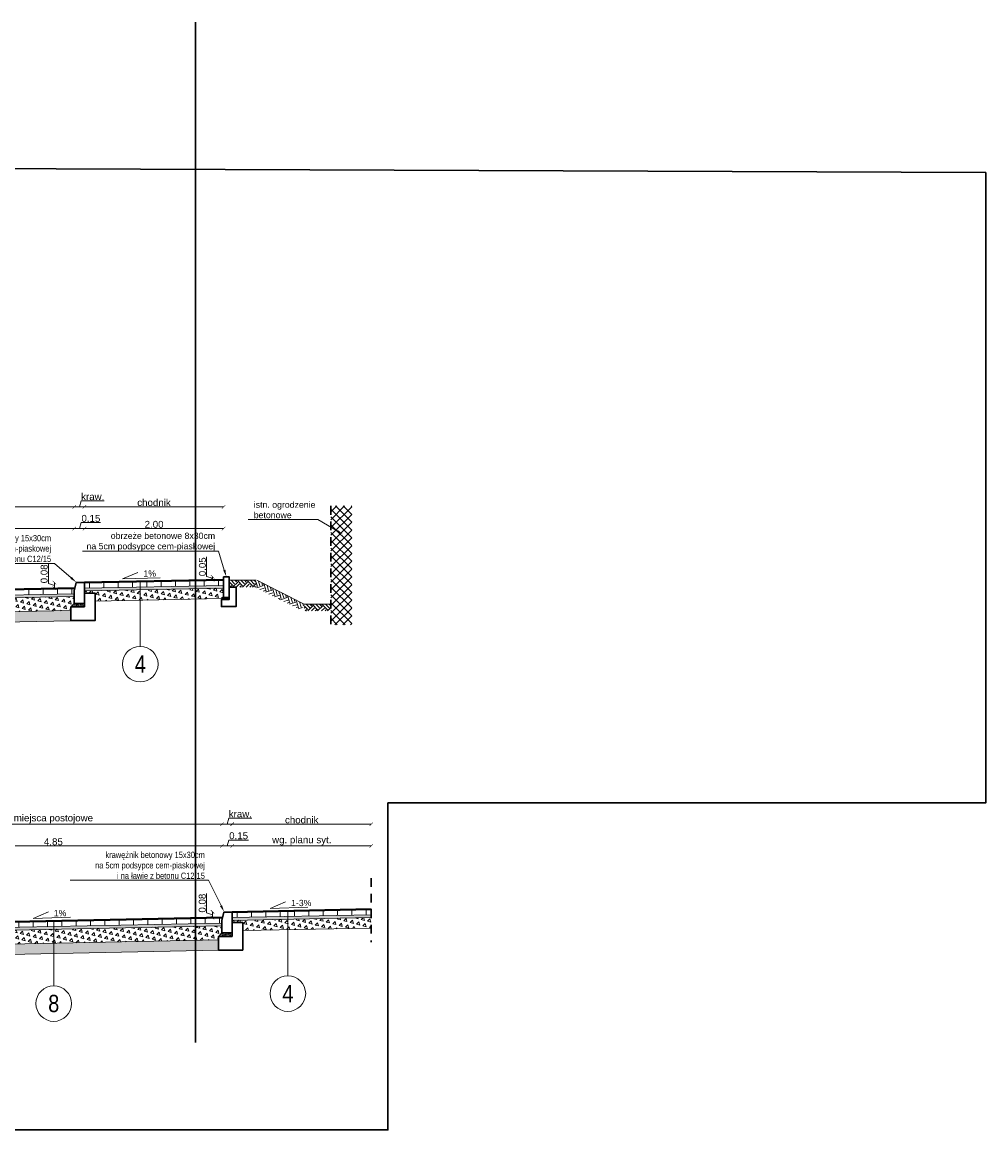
# Model space of a CAD drawing. Header units: metres. Extents: x 274 to 478, y -633 to -162.
# Tile 18 of 18: x 464 to 478, y -619 to -603. Entities that reach past the tile are written whole.
import ezdxf
from ezdxf import colors
from ezdxf.entities.mleader import LeaderData, LeaderLine
from ezdxf.math import Vec2, Vec3

# ---------------------------------------------------------------- set-up
doc = ezdxf.new("R2010")
doc.units = ezdxf.units.M
doc.linetypes.add('HIDDEN2', pattern=[0.1875, 0.125, -0.0625])
doc.layers.add('_brudnopis', color=50, linetype='Continuous', lineweight=30, plot=False)
doc.layers.add('Dr-Kontur', color=170, linetype='Continuous')
for name, color, linetype, lineweight in [('M_PRZEKROJE CZERWONE', 1, 'Continuous', 40), ('M_Szczegóły wymiar', 7, 'Continuous', 15), ('M_szczegóły_hatch', 251, 'Continuous', 9), ('M_szczegóły_projektowane', 1, 'Continuous', 15), ('Opis', 7, 'Continuous', 15), ('Podsypka cementowo-piaskowa', 251, 'Continuous', 15), ('Przekrojowa', 7, 'Continuous', 30), ('Wymiar', 7, 'Continuous', 15)]:
    doc.layers.add(name, color=color, linetype=linetype, lineweight=lineweight)
doc.styles.add('Opis_1_25', font='arial.ttf', dxfattribs={"height": 0.1})
doc.styles.get("Standard").update_dxf_attribs({"font": 'arial.ttf'})
doc.dimstyles.new('1_25_DK$0', dxfattribs={"dimtxt": 0.05, "dimasz": 0.05, "dimexe": 0.02, "dimexo": 0.05, "dimgap": 0.01, "dimtad": 1, "dimzin": 3, "dimdsep": 46, "dimtxsty": 'Opis_1_25', "dimblk": 'ARCHTICK', "dimcen": 0.05, "dimse1": 1, "dimse2": 1, "dimclrd": 256, "dimclre": 256, "dimazin": 3, "dimtfac": 1, "dimtofl": 0, "dimtmove": 0, "dimatfit": 3, "dimldrblk": 'ARCHTICK', "dimfxl": 1, "dimfrac": 2, "dimtolj": 1, "dimtzin": 3, "dimlwd": -1, "dimlwe": -1, "dimarcsym": 0})

# ---------------------------------------------------------------- blocks, each defined once
blk = doc.blocks.new('_ArchTick')
at = {"color": 0, "linetype": 'ByBlock', "lineweight": 0, "const_width": 0.15}
blk.add_lwpolyline([(-0.5, -0.5), (0.5, 0.5)], dxfattribs=at)
blk = doc.blocks.new('*D108')
at = {"layer": 'Defpoints', "color": 0, "transparency": 16777216}
for p in [(464.802, -610.68), (459.952, -611.324), (464.802, -611.617)]:
    blk.add_point(p, dxfattribs=at)
at = {"layer": 'Wymiar', "transparency": 16777216}
blk.add_line((459.952, -610.68), (464.802, -610.68), dxfattribs=at)
at = {"layer": 'Wymiar', "transparency": 16777216, "xscale": 0.05, "yscale": 0.05, "zscale": 0.05, "rotation": 180}
blk.add_blockref('_ArchTick', (459.952, -610.68), dxfattribs=at)
at = {"layer": 'Wymiar', "transparency": 16777216, "xscale": 0.05, "yscale": 0.05, "zscale": 0.05}
blk.add_blockref('_ArchTick', (464.802, -610.68), dxfattribs=at)
at = {"layer": 'Wymiar', "color": 0, "transparency": 16777216, "insert": (462.377, -610.619), "char_height": 0.1, "attachment_point": 5, "style": 'Opis_1_25'}
blk.add_mtext('\\A1;4.85', dxfattribs=at)
blk = doc.blocks.new('*D109')
at = {"layer": 'Defpoints', "color": 0, "transparency": 16777216}
for p in [(464.952, -610.68), (464.802, -611.617), (464.952, -611.607)]:
    blk.add_point(p, dxfattribs=at)
at = {"layer": 'Wymiar', "transparency": 16777216}
for p, q in [((464.877, -610.68), (464.903, -610.594)), ((464.903, -610.594), (465.183, -610.594)), ((464.802, -610.68), (464.952, -610.68))]:
    blk.add_line(p, q, dxfattribs=at)
at = {"layer": 'Wymiar', "transparency": 16777216, "xscale": 0.05, "yscale": 0.05, "zscale": 0.05, "rotation": 180}
blk.add_blockref('_ArchTick', (464.802, -610.68), dxfattribs=at)
at = {"layer": 'Wymiar', "transparency": 16777216, "xscale": 0.05, "yscale": 0.05, "zscale": 0.05}
blk.add_blockref('_ArchTick', (464.952, -610.68), dxfattribs=at)
at = {"layer": 'Wymiar', "color": 0, "transparency": 16777216, "insert": (465.043, -610.533), "char_height": 0.1, "attachment_point": 5, "style": 'Opis_1_25'}
blk.add_mtext('\\A1;0.15', dxfattribs=at)
blk = doc.blocks.new('*D110')
at = {"layer": 'Defpoints', "color": 0, "transparency": 16777216}
for p in [(464.952, -610.68), (464.952, -611.247), (466.952, -611.417)]:
    blk.add_point(p, dxfattribs=at)
at = {"layer": 'Wymiar', "transparency": 16777216}
blk.add_line((466.952, -610.68), (464.952, -610.68), dxfattribs=at)
at = {"layer": 'Wymiar', "transparency": 16777216, "xscale": 0.05, "yscale": 0.05, "zscale": 0.05, "rotation": 180}
blk.add_blockref('_ArchTick', (464.952, -610.68), dxfattribs=at)
at = {"layer": 'Wymiar', "transparency": 16777216, "xscale": 0.05, "yscale": 0.05, "zscale": 0.05}
blk.add_blockref('_ArchTick', (466.952, -610.68), dxfattribs=at)
at = {"layer": 'Wymiar', "color": 0, "transparency": 16777216, "insert": (465.952, -610.619), "char_height": 0.1, "attachment_point": 5, "style": 'Opis_1_25'}
blk.add_mtext('\\A1;2.00', dxfattribs=at)
blk = doc.blocks.new('*D111')
at = {"layer": 'Defpoints', "color": 0, "transparency": 16777216}
for p in [(464.803, -610.366), (459.952, -611.534), (464.803, -611.627)]:
    blk.add_point(p, dxfattribs=at)
at = {"layer": 'Wymiar', "transparency": 16777216}
blk.add_line((459.952, -610.366), (464.803, -610.366), dxfattribs=at)
at = {"layer": 'Wymiar', "transparency": 16777216, "xscale": 0.05, "yscale": 0.05, "zscale": 0.05, "rotation": 180}
blk.add_blockref('_ArchTick', (459.952, -610.366), dxfattribs=at)
at = {"layer": 'Wymiar', "transparency": 16777216, "xscale": 0.05, "yscale": 0.05, "zscale": 0.05}
blk.add_blockref('_ArchTick', (464.803, -610.366), dxfattribs=at)
at = {"layer": 'Wymiar', "color": 0, "transparency": 16777216, "insert": (462.378, -610.292), "char_height": 0.1, "attachment_point": 5, "style": 'Opis_1_25'}
blk.add_mtext('\\A1;miejsca postojowe', dxfattribs=at)
blk = doc.blocks.new('*D112')
at = {"layer": 'Defpoints', "color": 0, "transparency": 16777216}
for p in [(464.95, -610.366), (464.95, -611.379), (464.803, -611.627)]:
    blk.add_point(p, dxfattribs=at)
at = {"layer": 'Wymiar', "transparency": 16777216}
for p, q in [((464.877, -610.366), (464.902, -610.28)), ((464.902, -610.28), (465.235, -610.28)), ((464.803, -610.366), (464.95, -610.366))]:
    blk.add_line(p, q, dxfattribs=at)
at = {"layer": 'Wymiar', "transparency": 16777216, "xscale": 0.05, "yscale": 0.05, "zscale": 0.05, "rotation": 180}
blk.add_blockref('_ArchTick', (464.803, -610.366), dxfattribs=at)
at = {"layer": 'Wymiar', "transparency": 16777216, "xscale": 0.05, "yscale": 0.05, "zscale": 0.05}
blk.add_blockref('_ArchTick', (464.95, -610.366), dxfattribs=at)
at = {"layer": 'Wymiar', "color": 0, "transparency": 16777216, "insert": (465.069, -610.22), "char_height": 0.1, "attachment_point": 5, "style": 'Opis_1_25'}
blk.add_mtext('\\A1;kraw.', dxfattribs=at)
blk = doc.blocks.new('*D113')
at = {"layer": 'Defpoints', "color": 0, "transparency": 16777216}
for p in [(466.952, -610.366), (464.95, -611.379), (466.952, -611.372)]:
    blk.add_point(p, dxfattribs=at)
at = {"layer": 'Wymiar', "transparency": 16777216}
blk.add_line((464.95, -610.366), (466.952, -610.366), dxfattribs=at)
at = {"layer": 'Wymiar', "transparency": 16777216, "xscale": 0.05, "yscale": 0.05, "zscale": 0.05, "rotation": 180}
blk.add_blockref('_ArchTick', (464.95, -610.366), dxfattribs=at)
at = {"layer": 'Wymiar', "transparency": 16777216, "xscale": 0.05, "yscale": 0.05, "zscale": 0.05}
blk.add_blockref('_ArchTick', (466.952, -610.366), dxfattribs=at)
at = {"layer": 'Wymiar', "color": 0, "transparency": 16777216, "insert": (465.951, -610.305), "char_height": 0.1, "attachment_point": 5, "style": 'Opis_1_25'}
blk.add_mtext('\\A1;chodnik', dxfattribs=at)
blk = doc.blocks.new('*D119')
at = {"layer": 'Defpoints', "color": 0, "transparency": 16777216}
for p in [(466.928, -615.249), (462.078, -615.892), (466.928, -616.186)]:
    blk.add_point(p, dxfattribs=at)
at = {"layer": 'Wymiar', "transparency": 16777216}
blk.add_line((462.078, -615.249), (466.928, -615.249), dxfattribs=at)
at = {"layer": 'Wymiar', "transparency": 16777216, "xscale": 0.05, "yscale": 0.05, "zscale": 0.05, "rotation": 180}
blk.add_blockref('_ArchTick', (462.078, -615.249), dxfattribs=at)
at = {"layer": 'Wymiar', "transparency": 16777216, "xscale": 0.05, "yscale": 0.05, "zscale": 0.05}
blk.add_blockref('_ArchTick', (466.928, -615.249), dxfattribs=at)
at = {"layer": 'Wymiar', "color": 0, "transparency": 16777216, "insert": (464.503, -615.188), "char_height": 0.1, "attachment_point": 5, "style": 'Opis_1_25'}
blk.add_mtext('\\A1;4.85', dxfattribs=at)
blk = doc.blocks.new('*D120')
at = {"layer": 'Defpoints', "color": 0, "transparency": 16777216}
for p in [(467.078, -615.249), (466.928, -616.186), (467.078, -616.176)]:
    blk.add_point(p, dxfattribs=at)
at = {"layer": 'Wymiar', "transparency": 16777216}
for p, q in [((466.928, -615.249), (467.078, -615.249)), ((467.003, -615.249), (467.029, -615.163)), ((467.029, -615.163), (467.309, -615.163))]:
    blk.add_line(p, q, dxfattribs=at)
at = {"layer": 'Wymiar', "transparency": 16777216, "xscale": 0.05, "yscale": 0.05, "zscale": 0.05, "rotation": 180}
blk.add_blockref('_ArchTick', (466.928, -615.249), dxfattribs=at)
at = {"layer": 'Wymiar', "transparency": 16777216, "xscale": 0.05, "yscale": 0.05, "zscale": 0.05}
blk.add_blockref('_ArchTick', (467.078, -615.249), dxfattribs=at)
at = {"layer": 'Wymiar', "color": 0, "transparency": 16777216, "insert": (467.169, -615.102), "char_height": 0.1, "attachment_point": 5, "style": 'Opis_1_25'}
blk.add_mtext('\\A1;0.15', dxfattribs=at)
blk = doc.blocks.new('*D115')
at = {"layer": 'Defpoints', "color": 0, "transparency": 16777216}
for p in [(467.078, -615.249), (467.078, -615.815), (469.078, -615.986)]:
    blk.add_point(p, dxfattribs=at)
at = {"layer": 'Wymiar', "transparency": 16777216}
blk.add_line((469.078, -615.249), (467.078, -615.249), dxfattribs=at)
at = {"layer": 'Wymiar', "transparency": 16777216, "xscale": 0.05, "yscale": 0.05, "zscale": 0.05, "rotation": 180}
blk.add_blockref('_ArchTick', (467.078, -615.249), dxfattribs=at)
at = {"layer": 'Wymiar', "transparency": 16777216, "xscale": 0.05, "yscale": 0.05, "zscale": 0.05}
blk.add_blockref('_ArchTick', (469.078, -615.249), dxfattribs=at)
at = {"layer": 'Wymiar', "color": 0, "transparency": 16777216, "insert": (468.078, -615.174), "char_height": 0.1, "attachment_point": 5, "style": 'Opis_1_25'}
blk.add_mtext('\\A1;wg. planu syt.', dxfattribs=at)
blk = doc.blocks.new('*D121')
at = {"layer": 'Defpoints', "color": 0, "transparency": 16777216}
for p in [(466.929, -614.935), (462.078, -616.103), (466.929, -616.196)]:
    blk.add_point(p, dxfattribs=at)
at = {"layer": 'Wymiar', "transparency": 16777216}
blk.add_line((462.078, -614.935), (466.929, -614.935), dxfattribs=at)
at = {"layer": 'Wymiar', "transparency": 16777216, "xscale": 0.05, "yscale": 0.05, "zscale": 0.05, "rotation": 180}
blk.add_blockref('_ArchTick', (462.078, -614.935), dxfattribs=at)
at = {"layer": 'Wymiar', "transparency": 16777216, "xscale": 0.05, "yscale": 0.05, "zscale": 0.05}
blk.add_blockref('_ArchTick', (466.929, -614.935), dxfattribs=at)
at = {"layer": 'Wymiar', "color": 0, "transparency": 16777216, "insert": (464.503, -614.86), "char_height": 0.1, "attachment_point": 5, "style": 'Opis_1_25'}
blk.add_mtext('\\A1;miejsca postojowe', dxfattribs=at)
blk = doc.blocks.new('*D122')
at = {"layer": 'Defpoints', "color": 0, "transparency": 16777216}
for p in [(467.076, -614.935), (467.076, -615.947), (466.929, -616.196)]:
    blk.add_point(p, dxfattribs=at)
at = {"layer": 'Wymiar', "transparency": 16777216}
for p, q in [((466.929, -614.935), (467.076, -614.935)), ((467.002, -614.935), (467.028, -614.849)), ((467.028, -614.849), (467.36, -614.849))]:
    blk.add_line(p, q, dxfattribs=at)
at = {"layer": 'Wymiar', "transparency": 16777216, "xscale": 0.05, "yscale": 0.05, "zscale": 0.05, "rotation": 180}
blk.add_blockref('_ArchTick', (466.929, -614.935), dxfattribs=at)
at = {"layer": 'Wymiar', "transparency": 16777216, "xscale": 0.05, "yscale": 0.05, "zscale": 0.05}
blk.add_blockref('_ArchTick', (467.076, -614.935), dxfattribs=at)
at = {"layer": 'Wymiar', "color": 0, "transparency": 16777216, "insert": (467.194, -614.788), "char_height": 0.1, "attachment_point": 5, "style": 'Opis_1_25'}
blk.add_mtext('\\A1;kraw.', dxfattribs=at)
blk = doc.blocks.new('*D123')
at = {"layer": 'Defpoints', "color": 0, "transparency": 16777216}
for p in [(469.078, -614.935), (467.076, -615.947), (469.078, -615.941)]:
    blk.add_point(p, dxfattribs=at)
at = {"layer": 'Wymiar', "transparency": 16777216}
blk.add_line((467.076, -614.935), (469.078, -614.935), dxfattribs=at)
at = {"layer": 'Wymiar', "transparency": 16777216, "xscale": 0.05, "yscale": 0.05, "zscale": 0.05, "rotation": 180}
blk.add_blockref('_ArchTick', (467.076, -614.935), dxfattribs=at)
at = {"layer": 'Wymiar', "transparency": 16777216, "xscale": 0.05, "yscale": 0.05, "zscale": 0.05}
blk.add_blockref('_ArchTick', (469.078, -614.935), dxfattribs=at)
at = {"layer": 'Wymiar', "color": 0, "transparency": 16777216, "insert": (468.077, -614.874), "char_height": 0.1, "attachment_point": 5, "style": 'Opis_1_25'}
blk.add_mtext('\\A1;chodnik', dxfattribs=at)
blk = doc.blocks.new('*D144')
at = {"layer": 'Defpoints', "color": 0, "transparency": 16777216}
for p in [(466.793, -616.197), (466.96, -616.197), (466.938, -616.28)]:
    blk.add_point(p, dxfattribs=at)
at = {"layer": 'Wymiar', "transparency": 16777216}
for p, q in [((466.707, -616.212), (466.707, -615.933)), ((466.793, -616.238), (466.707, -616.212)), ((466.793, -616.28), (466.793, -616.197))]:
    blk.add_line(p, q, dxfattribs=at)
at = {"layer": 'Wymiar', "transparency": 16777216, "xscale": 0.05, "yscale": 0.05, "zscale": 0.05}
for p, rotation in [((466.793, -616.197), 90), ((466.793, -616.28), 270)]:
    blk.add_blockref('_ArchTick', p, dxfattribs=dict(at, rotation=rotation))
at = {"layer": 'Wymiar', "color": 0, "transparency": 16777216, "insert": (466.646, -616.072), "char_height": 0.1, "attachment_point": 5, "rotation": 90, "style": 'Opis_1_25'}
blk.add_mtext('\\A1;0.08', dxfattribs=at)
blk = doc.blocks.new('*D145')
at = {"layer": 'Defpoints', "color": 0, "transparency": 16777216}
for p in [(466.795, -611.372), (466.952, -611.372), (466.952, -611.417)]:
    blk.add_point(p, dxfattribs=at)
at = {"layer": 'Wymiar', "transparency": 16777216}
for p, q in [((466.709, -611.369), (466.709, -611.088)), ((466.795, -611.395), (466.709, -611.369)), ((466.795, -611.417), (466.795, -611.372))]:
    blk.add_line(p, q, dxfattribs=at)
at = {"layer": 'Wymiar', "transparency": 16777216, "xscale": 0.05, "yscale": 0.05, "zscale": 0.05}
for p, rotation in [((466.795, -611.372), 90), ((466.795, -611.417), 270)]:
    blk.add_blockref('_ArchTick', p, dxfattribs=dict(at, rotation=rotation))
at = {"layer": 'Wymiar', "color": 0, "transparency": 16777216, "insert": (466.648, -611.229), "char_height": 0.1, "attachment_point": 5, "rotation": 90, "style": 'Opis_1_25'}
blk.add_mtext('\\A1;0.05', dxfattribs=at)
blk = doc.blocks.new('*D146')
at = {"layer": 'Defpoints', "color": 0, "transparency": 16777216}
for p in [(464.517, -611.457), (464.812, -611.537), (464.832, -611.457)]:
    blk.add_point(p, dxfattribs=at)
at = {"layer": 'Wymiar', "transparency": 16777216}
for p, q in [((464.431, -611.471), (464.431, -611.192)), ((464.517, -611.497), (464.431, -611.471)), ((464.517, -611.537), (464.517, -611.457))]:
    blk.add_line(p, q, dxfattribs=at)
at = {"layer": 'Wymiar', "transparency": 16777216, "xscale": 0.05, "yscale": 0.05, "zscale": 0.05}
for p, rotation in [((464.517, -611.457), 90), ((464.517, -611.537), 270)]:
    blk.add_blockref('_ArchTick', p, dxfattribs=dict(at, rotation=rotation))
at = {"layer": 'Wymiar', "color": 0, "transparency": 16777216, "insert": (464.37, -611.331), "char_height": 0.1, "attachment_point": 5, "rotation": 90, "style": 'Opis_1_25'}
blk.add_mtext('\\A1;0.08', dxfattribs=at)

msp = doc.modelspace()

# ---------------------------------------------------------------- hatches: boundary and pattern name
at = {"layer": 'M_szczegóły_hatch'}
h = msp.add_hatch(dxfattribs=at)
h.set_pattern_fill('LINE', color=256, scale=0.065, angle=90)
h.set_pattern_definition([(90, (-1376.6678, -617.60084), (-0.206375, 1e-17), [])])
h.paths.add_polyline_path([(466.952, -611.497), (466.952, -611.417), (464.952, -611.457), (464.952, -611.537)])
h = msp.add_hatch(dxfattribs=at)
h.set_pattern_fill('EARTH', color=3, scale=0.4, angle=43.8542)
h.set_pattern_definition([(43.854237, (164.97261, -464.36199), (0.002827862, 0.14139308), [0.1, -0.1]), (43.854237, (164.94663, -464.33495), (0.002827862, 0.14139308), [0.1, -0.1]), (43.854237, (164.92065, -464.30791), (0.002827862, 0.14139308), [0.1, -0.1]), (133.854237, (164.921, -464.29023), (-0.14139308, 0.002827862), [0.1, -0.1]), (133.854237, (164.94805, -464.26425), (-0.14139308, 0.002827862), [0.1, -0.1]), (133.854237, (164.97509, -464.23827), (-0.14139308, 0.002827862), [0.1, -0.1])])
h.paths.add_polyline_path([(467.415, -611.521), (467.415, -611.422), (467.032, -611.422), (467.03, -611.521)])
h = msp.add_hatch(dxfattribs=at)
h.set_pattern_fill('EARTH', color=3, scale=0.4, angle=17.1268)
h.set_pattern_definition([(17.12683, (263.78254, -344.22425), (0.066116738, 0.125014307), [0.1, -0.1]), (17.12683, (263.77149, -344.18841), (0.066116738, 0.125014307), [0.1, -0.1]), (17.12683, (263.76045, -344.15258), (0.066116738, 0.125014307), [0.1, -0.1]), (107.12683, (263.76871, -344.13695), (-0.125014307, 0.066116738), [0.1, -0.1]), (107.12683, (263.80455, -344.12591), (-0.125014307, 0.066116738), [0.1, -0.1]), (107.12683, (263.84039, -344.11486), (-0.125014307, 0.066116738), [0.1, -0.1])])
h.paths.add_polyline_path([(467.727, -611.683), (467.771, -611.594), (467.429, -611.422), (467.383, -611.51)])
h = msp.add_hatch(dxfattribs=at)
h.set_pattern_fill('LINE', color=256, scale=0.065, angle=90)
h.set_pattern_definition([(90, (-1381.6678, -617.77784), (-0.206375, 1e-17), [])])
h.paths.add_polyline_path([(464.802, -611.617), (464.802, -611.577), (464.812, -611.537), (459.952, -611.634), (459.952, -611.714)])
h = msp.add_hatch(dxfattribs=at)
h.set_pattern_fill('AR-SAND', color=256, scale=0.0005)
h.set_pattern_definition([(37.5, (153.957488, -617.590836), (-0.0008000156, 0.0244706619), [0, -0.019304, 0, -0.02159, 0, -0.0206375]), (7.5, (153.957488, -617.590836), (0.022476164, 0.035841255), [0, -0.010414, 0, -0.017399, 0, -0.0066675]), (327.5, (153.941867, -617.590836), (0.0395496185, 7.18592e-05), [0, -0.00635, 0, -0.02286, 0, -0.029845]), (317.5, (153.941867, -617.590836), (0.0381778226, 0.011146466), [0, -0.003175, 0, -0.014986, 0, -0.017145])])
h.paths.add_polyline_path([(464.952, -611.576), (464.952, -611.537), (466.952, -611.497), (466.952, -611.537), (465.023, -611.576)])
h = msp.add_hatch(dxfattribs=at)
h.set_pattern_fill('TRIANG', color=256, scale=0.01, angle=45)
h.set_pattern_definition([(105, (15671.29868, 2350.06988), (-0.09200443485, 0.02465251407), [0.047625, -0.047625]), (165, (15671.29868, 2350.06988), (-0.0673519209, -0.0673519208), [0.047625, -0.047625]), (45, (15671.252675, 2350.08221), (-0.02465251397, 0.0920044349), [0.047625, -0.047625])])
h.paths.add_polyline_path([(465.102, -611.607), (464.952, -611.607), (464.952, -611.577), (466.952, -611.537), (466.952, -611.672), (466.936, -611.688), (465.102, -611.724)])
h = msp.add_hatch(dxfattribs=at)
h.set_pattern_fill('AR-SAND', color=256, scale=0.0005)
h.set_pattern_definition([(37.5, (148.957488, -617.767836), (-0.0008000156, 0.0244706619), [0, -0.019304, 0, -0.02159, 0, -0.0206375]), (7.5, (148.957488, -617.767836), (0.022476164, 0.035841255), [0, -0.010414, 0, -0.017399, 0, -0.0066675]), (327.5, (148.941867, -617.767836), (0.0395496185, 7.18592e-05), [0, -0.00635, 0, -0.02286, 0, -0.029845]), (317.5, (148.941867, -617.767836), (0.0381778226, 0.011146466), [0, -0.003175, 0, -0.014986, 0, -0.017145])])
h.paths.add_polyline_path([(459.952, -611.753), (459.952, -611.714), (464.802, -611.617), (464.802, -611.658), (460.023, -611.753)])
h = msp.add_hatch(dxfattribs=at)
h.set_pattern_fill('TRIANG', color=256, scale=0.01, angle=45)
h.set_pattern_definition([(105, (15666.29868, 2349.89288), (-0.09200443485, 0.02465251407), [0.047625, -0.047625]), (165, (15666.29868, 2349.89288), (-0.0673519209, -0.0673519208), [0.047625, -0.047625]), (45, (15666.252675, 2349.90521), (-0.02465251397, 0.0920044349), [0.047625, -0.047625])])
h.paths.add_polyline_path([(460.102, -611.784), (459.952, -611.784), (459.952, -611.754), (464.802, -611.658), (464.802, -611.757), (464.752, -611.807), (464.752, -611.859), (460.102, -611.951)])
h = msp.add_hatch(dxfattribs=at)
h.set_pattern_fill('EARTH', color=3, scale=0.4, angle=17.1268)
h.set_pattern_definition([(17.12683, (264.1246, -344.3965), (0.066116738, 0.125014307), [0.1, -0.1]), (17.12683, (264.11356, -344.36066), (0.066116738, 0.125014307), [0.1, -0.1]), (17.12683, (264.10252, -344.32483), (0.066116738, 0.125014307), [0.1, -0.1]), (107.12683, (264.11078, -344.3092), (-0.125014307, 0.066116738), [0.1, -0.1]), (107.12683, (264.14662, -344.29816), (-0.125014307, 0.066116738), [0.1, -0.1]), (107.12683, (264.18246, -344.28711), (-0.125014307, 0.066116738), [0.1, -0.1])])
h.paths.add_polyline_path([(468.069, -611.855), (468.113, -611.767), (467.771, -611.594), (467.725, -611.682)])
h = msp.add_hatch(dxfattribs=at)
h.set_pattern_fill('AR-SAND', color=256, scale=0.0005)
h.set_pattern_definition([(37.5, (160.002238, -618.459151), (-0.0008000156, 0.0244706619), [0, -0.019304, 0, -0.02159, 0, -0.0206375]), (7.5, (160.002238, -618.45915), (0.022476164, 0.035841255), [0, -0.010414, 0, -0.017399, 0, -0.0066675]), (327.5, (159.986617, -618.459151), (0.0395496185, 7.18592e-05), [0, -0.00635, 0, -0.02286, 0, -0.029845]), (317.5, (159.986617, -618.45915), (0.0381778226, 0.011146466), [0, -0.003175, 0, -0.014986, 0, -0.017145])])
h.paths.add_polyline_path([(464.752, -612.009), (464.752, -611.859), (460.102, -611.951), (460.102, -612.101)])
h = msp.add_hatch(dxfattribs=at)
h.set_pattern_fill('EARTH', color=3, scale=0.4, angle=43.8542)
h.set_pattern_definition([(43.854237, (166.05383, -464.70648), (0.002827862, 0.14139308), [0.1, -0.1]), (43.854237, (166.02785, -464.67944), (0.002827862, 0.14139308), [0.1, -0.1]), (43.854237, (166.00186, -464.6524), (0.002827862, 0.14139308), [0.1, -0.1]), (133.854237, (166.00222, -464.63473), (-0.14139308, 0.002827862), [0.1, -0.1]), (133.854237, (166.02926, -464.60875), (-0.14139308, 0.002827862), [0.1, -0.1]), (133.854237, (166.0563, -464.58277), (-0.14139308, 0.002827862), [0.1, -0.1])])
h.paths.add_polyline_path([(468.496, -611.866), (468.496, -611.767), (468.113, -611.767), (468.111, -611.865)])
h = msp.add_hatch(dxfattribs=at)
h.set_pattern_fill('LINE', color=256, scale=0.065, angle=90)
h.set_pattern_definition([(90, (-1374.54218, -622.34335), (-0.206375, 1e-17), [])])
h.paths.add_polyline_path([(469.078, -616.24), (469.078, -616.16), (467.078, -616.2), (467.078, -616.28)])
h = msp.add_hatch(dxfattribs=at)
h.set_pattern_fill('LINE', color=256, scale=0.065, angle=90)
h.set_pattern_definition([(90, (-1379.54218, -622.52035), (-0.206375, 1e-17), [])])
h.paths.add_polyline_path([(466.928, -616.36), (466.928, -616.32), (466.938, -616.28), (462.078, -616.377), (462.078, -616.457)])
h = msp.add_hatch(dxfattribs=at)
h.set_pattern_fill('AR-SAND', color=256, scale=0.0005)
h.set_pattern_definition([(37.5, (151.083114, -622.51034), (-0.0008000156, 0.0244706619), [0, -0.019304, 0, -0.02159, 0, -0.0206375]), (7.5, (151.083114, -622.51034), (0.022476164, 0.035841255), [0, -0.010414, 0, -0.017399, 0, -0.0066675]), (327.5, (151.067493, -622.51034), (0.0395496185, 7.18592e-05), [0, -0.00635, 0, -0.02286, 0, -0.029845]), (317.5, (151.067493, -622.51034), (0.0381778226, 0.011146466), [0, -0.003175, 0, -0.014986, 0, -0.017145])])
h.paths.add_polyline_path([(462.078, -616.495), (462.078, -616.457), (466.928, -616.36), (466.928, -616.4), (462.149, -616.495)])
h = msp.add_hatch(dxfattribs=at)
h.set_pattern_fill('AR-SAND', color=256, scale=0.0005)
h.set_pattern_definition([(37.5, (156.083114, -622.33334), (-0.0008000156, 0.0244706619), [0, -0.019304, 0, -0.02159, 0, -0.0206375]), (7.5, (156.083114, -622.33334), (0.022476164, 0.035841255), [0, -0.010414, 0, -0.017399, 0, -0.0066675]), (327.5, (156.067493, -622.33334), (0.0395496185, 7.18592e-05), [0, -0.00635, 0, -0.02286, 0, -0.029845]), (317.5, (156.067493, -622.33334), (0.0381778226, 0.011146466), [0, -0.003175, 0, -0.014986, 0, -0.017145])])
h.paths.add_polyline_path([(467.078, -616.318), (467.078, -616.28), (469.078, -616.24), (469.078, -616.28), (467.149, -616.318)])
h = msp.add_hatch(dxfattribs=at)
h.set_pattern_fill('TRIANG', color=256, scale=0.01, angle=45)
h.set_pattern_definition([(105, (15673.4243, 2345.32738), (-0.09200443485, 0.02465251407), [0.047625, -0.047625]), (165, (15673.4243, 2345.32738), (-0.0673519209, -0.0673519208), [0.047625, -0.047625]), (45, (15673.3783, 2345.33971), (-0.02465251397, 0.0920044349), [0.047625, -0.047625])])
h.paths.add_polyline_path([(467.228, -616.35), (467.078, -616.35), (467.078, -616.32), (469.078, -616.28), (469.078, -616.415), (469.062, -616.43), (467.228, -616.467)])
h = msp.add_hatch(dxfattribs=at)
h.set_pattern_fill('TRIANG', color=256, scale=0.01, angle=45)
h.set_pattern_definition([(105, (15668.4243, 2345.15038), (-0.09200443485, 0.02465251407), [0.047625, -0.047625]), (165, (15668.4243, 2345.15038), (-0.0673519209, -0.0673519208), [0.047625, -0.047625]), (45, (15668.3783, 2345.16271), (-0.02465251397, 0.0920044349), [0.047625, -0.047625])])
h.paths.add_polyline_path([(462.228, -616.527), (462.078, -616.527), (462.078, -616.497), (466.928, -616.4), (466.928, -616.5), (466.878, -616.55), (466.878, -616.601), (462.228, -616.694)])
h = msp.add_hatch(dxfattribs=at)
h.set_pattern_fill('AR-SAND', color=256, scale=0.0005)
h.set_pattern_definition([(37.5, (162.127865, -623.201655), (-0.0008000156, 0.0244706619), [0, -0.019304, 0, -0.02159, 0, -0.0206375]), (7.5, (162.127865, -623.201655), (0.022476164, 0.035841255), [0, -0.010414, 0, -0.017399, 0, -0.0066675]), (327.5, (162.112244, -623.201655), (0.0395496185, 7.18592e-05), [0, -0.00635, 0, -0.02286, 0, -0.029845]), (317.5, (162.112244, -623.201655), (0.0381778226, 0.011146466), [0, -0.003175, 0, -0.014986, 0, -0.017145])])
h.paths.add_polyline_path([(466.878, -616.751), (466.878, -616.601), (462.228, -616.694), (462.227, -616.845)])
at = {"layer": 'Podsypka cementowo-piaskowa'}
h = msp.add_hatch(dxfattribs=at)
h.set_pattern_fill('AR-SAND', color=256, scale=0.01, style=0)
h.set_pattern_definition([(37.5, (149.176442, -468.605749), (-0.0006299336, 0.0192682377), [0, -0.0152, 0, -0.017, 0, -0.01625]), (7.5, (149.176442, -468.60575), (0.017697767, 0.0282214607), [0, -0.0082, 0, -0.0137, 0, -0.00525]), (327.5, (149.164142, -468.605749), (0.0311414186, 5.65905e-05), [0, -0.005, 0, -0.018, 0, -0.0235]), (317.5, (149.164142, -468.60575), (0.030061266, 0.0087767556), [0, -0.0025, 0, -0.0118, 0, -0.0135])])
h.paths.add_polyline_path([(467.032, -611.672), (466.952, -611.672), (466.922, -611.702), (467.032, -611.702)])
h = msp.add_hatch(dxfattribs=at)
h.set_pattern_fill('AR-SAND', color=256, scale=0.0002, style=0)
h.set_pattern_definition([(37.5, (6600987.114101, 5738109.20263), (-0.000320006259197, 0.009788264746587), [0, -0.0077216, 0, -0.008636, 0, -0.008255]), (7.5, (6600987.114101, 5738109.20263), (0.00899046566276, 0.014336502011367), [0, -0.0041656, 0, -0.0069596, 0, -0.002667]), (327.5, (6600987.107852, 5738109.20263), (0.015819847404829, 2.8743693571e-05), [0, -0.00254, 0, -0.009144, 0, -0.011938]), (317.5, (6600987.107852, 5738109.20263), (0.015271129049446, 0.004458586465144), [0, -0.00127, 0, -0.0059944, 0, -0.006858])])
h.paths.add_polyline_path([(464.952, -611.757), (464.952, -611.807), (464.752, -611.807), (464.802, -611.757)])
h = msp.add_hatch(dxfattribs=at)
h.set_pattern_fill('AR-SAND', color=256, scale=0.0002, style=0)
h.set_pattern_definition([(37.5, (6600989.239727, 5738104.460126), (-0.000320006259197, 0.009788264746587), [0, -0.0077216, 0, -0.008636, 0, -0.008255]), (7.5, (6600989.239727, 5738104.460126), (0.00899046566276, 0.014336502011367), [0, -0.0041656, 0, -0.0069596, 0, -0.002667]), (327.5, (6600989.233479, 5738104.460126), (0.015819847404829, 2.8743693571e-05), [0, -0.00254, 0, -0.009144, 0, -0.011938]), (317.5, (6600989.233479, 5738104.460126), (0.015271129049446, 0.004458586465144), [0, -0.00127, 0, -0.0059944, 0, -0.006858])])
h.paths.add_polyline_path([(467.078, -616.5), (467.078, -616.55), (466.878, -616.55), (466.928, -616.5)])
at = {"layer": 'Wymiar'}
h = msp.add_hatch(dxfattribs=at)
h.set_pattern_fill('ANSI37', color=256, scale=0.025)
h.set_pattern_definition([(45, (-1997.23792, -1356.679114), (-0.0561266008, 0.0561266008), []), (135, (-1997.23792, -1356.679114), (-0.0561266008, -0.0561266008), [])])
h.paths.add_polyline_path([(468.796, -610.354), (468.496, -610.354), (468.496, -612.064), (468.796, -612.064)])

# ---------------------------------------------------------------- linework, layer by layer
at = {"layer": '_brudnopis', "flags": 128}
msp.add_lwpolyline([(466.546, -603.388), (466.546, -618.076)], dxfattribs=at)
msp.add_lwpolyline([(477.923, -605.553), (477.923, -614.63), (469.318, -614.63), (469.318, -619.336), (442.641, -619.336), (442.641, -605.413)], close=True, dxfattribs=at)
at = {"layer": 'Dr-Kontur'}
for p, q in [((464.803, -611.627), (464.802, -611.577)), ((466.929, -616.37), (466.928, -616.32))]:
    msp.add_line(p, q, dxfattribs=at)
at = {"layer": 'M_PRZEKROJE CZERWONE'}
for points in [[(464.952, -611.457), (466.952, -611.417)], [(459.952, -611.634), (464.812, -611.537)], [(467.078, -616.2), (469.078, -616.16)], [(462.078, -616.377), (466.938, -616.28)]]:
    msp.add_lwpolyline(points, dxfattribs=at)
at = {"layer": 'M_Szczegóły wymiar'}
for points in [[(466.04, -611.387), (465.499, -611.404), (465.72, -611.311)], [(468.166, -616.13), (467.624, -616.147), (467.846, -616.053)], [(464.751, -616.275), (464.21, -616.292), (464.431, -616.198)]]:
    msp.add_lwpolyline(points, dxfattribs=at)
at = {"layer": 'M_szczegóły_hatch', "color": 3}
for points in [[(467.415, -611.422), (467.032, -611.422)], [(467.771, -611.594), (467.429, -611.422)], [(468.113, -611.767), (467.771, -611.594)], [(468.496, -611.767), (468.113, -611.767)]]:
    msp.add_lwpolyline(points, dxfattribs=at)
at = {"layer": 'M_szczegóły_projektowane'}
for points in [[(464.952, -611.537), (466.952, -611.497)], [(464.952, -611.577), (466.952, -611.537)], [(459.952, -611.714), (464.802, -611.617)], [(459.952, -611.754), (464.802, -611.658)], [(465.102, -611.724), (466.936, -611.688)], [(460.102, -611.951), (464.752, -611.859)], [(460.102, -612.101), (464.752, -612.009)], [(462.078, -616.457), (466.928, -616.36)], [(467.078, -616.28), (469.078, -616.24)], [(467.078, -616.32), (469.078, -616.28)], [(462.078, -616.497), (466.928, -616.4)], [(467.228, -616.467), (469.062, -616.43)], [(462.228, -616.694), (466.878, -616.601)], [(462.228, -616.844), (466.878, -616.751)]]:
    msp.add_lwpolyline(points, dxfattribs=at)
at = {"layer": 'Opis', "linetype": 'HIDDEN2', "lineweight": 30}
for p, q in [((468.496, -610.354), (468.496, -612.064)), ((469.078, -615.711), (469.078, -616.633))]:
    msp.add_line(p, q, dxfattribs=at)
at = {"layer": 'Opis'}
for p, q in [((465.753, -611.441), (465.753, -612.375)), ((467.878, -616.184), (467.878, -617.117)), ((464.508, -616.328), (464.508, -617.262))]:
    msp.add_line(p, q, dxfattribs=at)
for centre in [(465.753, -612.631), (467.878, -617.374), (464.508, -617.518)]:
    msp.add_circle(centre, 0.256, dxfattribs=at)
at = {"layer": 'Przekrojowa', "color": 5}
for p, q in [((464.802, -611.757), (464.752, -611.807)), ((464.952, -611.757), (464.952, -611.807)), ((466.928, -616.5), (466.878, -616.55)), ((467.078, -616.5), (467.078, -616.55))]:
    msp.add_line(p, q, dxfattribs=at)
for points in [[(466.952, -611.372), (467.032, -611.372), (467.032, -611.672), (466.952, -611.672)], [(464.832, -611.457), (464.952, -611.457), (464.952, -611.757), (464.802, -611.757), (464.802, -611.577)], [(467.132, -611.522), (467.032, -611.522), (467.032, -611.702), (466.922, -611.702), (466.922, -611.802), (467.132, -611.802)], [(467.032, -611.672), (466.952, -611.672), (466.922, -611.702), (467.032, -611.702)], [(466.958, -616.2), (467.078, -616.2), (467.078, -616.5), (466.928, -616.5), (466.928, -616.32)]]:
    msp.add_lwpolyline(points, close=True, dxfattribs=at)
for points in [[(464.952, -611.607), (465.102, -611.607), (465.103, -612.005), (464.753, -612.005), (464.752, -611.807)], [(464.952, -611.807), (464.752, -611.807)], [(467.078, -616.35), (467.228, -616.35), (467.229, -616.748), (466.879, -616.748), (466.878, -616.55)], [(467.078, -616.55), (466.878, -616.55)]]:
    msp.add_lwpolyline(points, dxfattribs=at)

# ---------------------------------------------------------------- texts
at = {"layer": 'Opis', "char_height": 0.09, "width": 560.07, "attachment_point": 7, "style": 'Opis_1_25'}
for s, insert in [('1%', (465.798, -611.373)), ('1-3%', (467.923, -616.116)), ('1%', (464.509, -616.261))]:
    msp.add_mtext(s, dxfattribs=dict(at, insert=insert))
at = {"layer": 'Opis', "char_height": 0.25, "attachment_point": 5}
for s, insert in [('{\\fArial Narrow|b0|i0|c238|p34;4}', (465.753, -612.631)), ('{\\fArial Narrow|b0|i0|c238|p34;4}', (467.878, -617.374)), ('{\\fArial Narrow|b0|i0|c238|p34;8}', (464.508, -617.518))]:
    msp.add_mtext_dynamic_manual_height_columns(s, width=0.32023, gutter_width=2.5, heights=[0], dxfattribs=dict(at, insert=insert))

# ---------------------------------------------------------------- dimensions: what is measured, and where the dimension line sits
at = {"layer": 'Wymiar'}
for base, p1, p2, text, picture, middle in [((464.803, -610.366), (459.952, -611.534), (464.803, -611.627), 'miejsca postojowe', '*D111', (462.378, -610.292)), ((464.95, -610.366), (464.803, -611.627), (464.95, -611.379), 'kraw.', '*D112', (464.912, -610.22)), ((466.952, -610.366), (464.95, -611.379), (466.952, -611.372), 'chodnik', '*D113', (465.951, -610.305)), ((464.952, -610.68), (466.952, -611.417), (464.952, -611.247), '2.00', '*D110', (465.952, -610.619)), ((466.929, -614.935), (462.078, -616.103), (466.929, -616.196), 'miejsca postojowe', '*D121', (464.503, -614.86)), ((467.076, -614.935), (466.929, -616.196), (467.076, -615.947), 'kraw.', '*D122', (467.038, -614.788)), ((469.078, -614.935), (467.076, -615.947), (469.078, -615.941), 'chodnik', '*D123', (468.077, -614.874)), ((467.078, -615.249), (469.078, -615.986), (467.078, -615.815), 'wg. planu syt.', '*D115', (468.078, -615.174))]:
    dim = msp.add_linear_dim(base=base, p1=p1, p2=p2, angle=180, text=text, dimstyle='1_25_DK$0', override={"dimtmove": 1}, dxfattribs=at)
    dim.commit()
    dim.dimension.update_dxf_attribs({"geometry": picture, "text_midpoint": middle})
for base, p1, p2, angle, picture, middle in [((464.952, -610.68), (464.802, -611.617), (464.952, -611.607), 180, '*D109', (464.913, -610.533)), ((464.802, -610.68), (459.952, -611.324), (464.802, -611.617), 180, '*D108', (462.377, -610.619)), ((466.795, -611.372), (466.9522, -611.4174), (466.9522, -611.372), 90, '*D145', (466.6479, -611.3589)), ((464.517, -611.457), (464.812, -611.537), (464.832, -611.457), 90, '*D146', (464.37, -611.461)), ((467.078, -615.249), (466.928, -616.186), (467.078, -616.176), 180, '*D120', (467.039, -615.102)), ((466.928, -615.249), (462.078, -615.892), (466.928, -616.186), 180, '*D119', (464.503, -615.188)), ((466.793, -616.197), (466.938, -616.28), (466.96, -616.197), 90, '*D144', (466.646, -616.202))]:
    dim = msp.add_linear_dim(base=base, p1=p1, p2=p2, angle=angle, dimstyle='1_25_DK$0', override={"dimtmove": 1}, dxfattribs=at)
    dim.commit()
    dim.dimension.update_dxf_attribs({"geometry": picture, "text_midpoint": middle})

# ---------------------------------------------------------------- leaders
at = {"layer": 'Opis'}
ml = msp.add_multileader_mtext('Standard', dxfattribs=at)
ml.set_content('\\A1;istn. ogrodzenie \\Pbetonowe', color=256, style='Opis_1_25')
ml.set_leader_properties(color=256, linetype='ByLayer', lineweight=-1)
ml.build(insert=Vec2(0, 0))
ml.multileader.update_dxf_attribs({"has_dogleg": 0, "text_left_attachment_type": 5, "text_right_attachment_type": 5, "dogleg_length": 0.15, "arrow_head_size": 0.1})
ctx = ml.context
ctx.base_point, ctx.char_height, ctx.arrow_head_size, ctx.landing_gap_size, ctx.plane_origin = Vec3(467.337, -610.548), 0.09, 0.1, 0.05, Vec3(472.369, -610.005)
ctx.left_attachment, ctx.right_attachment = 5, 5
notes = []
notes.append((ctx, [(1, (1, 1, 0), (468.461, -610.548), (-1, 0), 0.15, [(1, [(468.673, -610.763)], 0, [])])]))
ctx.mtext.insert, ctx.mtext.flow_direction = Vec3(467.387, -610.29), 5
ml = msp.add_multileader_mtext('Standard', dxfattribs=at)
ml.set_content('{\\fArial Narrow|b0|i0|c238|p34;krawężnik betonowy 15x30cm\\Pna 5cm podsypce cem-piaskowej \\Pi na ławie z betonu C12/15}', color=256, style='Opis_1_25')
ml.set_leader_properties(color=256, linetype='ByLayer', lineweight=-1)
ml.build(insert=Vec2(0, 0))
ml.multileader.update_dxf_attribs({"has_dogleg": 0, "text_left_attachment_type": 5, "text_right_attachment_type": 5, "dogleg_length": 0.15, "arrow_head_size": 0.1})
ctx = ml.context
ctx.base_point, ctx.char_height, ctx.arrow_head_size, ctx.landing_gap_size, ctx.plane_origin = Vec3(462.916, -611.181), 0.09, 0.1, 0.05, Vec3(461.636, -610.854)
ctx.left_attachment, ctx.right_attachment, ctx.text_align_type = 5, 5, 2
notes.append((ctx, [(0, (1, 1, 0), (464.67, -611.181), (-1, 0), 0.15, [(1, [(464.834, -611.454)], 0, [])])]))
ctx.mtext.insert, ctx.mtext.alignment, ctx.mtext.flow_direction = Vec3(464.47, -610.771), 3, 5
ml = msp.add_multileader_mtext('Standard', dxfattribs=at)
ml.set_content('\\A1;obrzeże betonowe 8x30cm \\Pna 5cm podsypce cem-piaskowej', color=256, style='Opis_1_25')
ml.set_leader_properties(color=256, linetype='ByLayer', lineweight=-1)
ml.build(insert=Vec2(0, 0))
ml.multileader.update_dxf_attribs({"has_dogleg": 0, "text_left_attachment_type": 5, "text_right_attachment_type": 5, "dogleg_length": 0.15, "arrow_head_size": 0.1})
ctx = ml.context
ctx.base_point, ctx.char_height, ctx.arrow_head_size, ctx.landing_gap_size, ctx.plane_origin = Vec3(464.946, -611.005), 0.09, 0.1, 0.05, Vec3(468.944, -610.626)
ctx.left_attachment, ctx.right_attachment, ctx.text_align_type = 5, 5, 2
notes.append((ctx, [(1, (1, 1, 0), (467.031, -611.005), (-1, 0), 0.15, [(1, [(466.992, -611.372)], 0, [])])]))
ctx.mtext.insert, ctx.mtext.alignment, ctx.mtext.flow_direction = Vec3(466.831, -610.738), 3, 5
ml = msp.add_multileader_mtext('Standard', dxfattribs=at)
ml.set_content('{\\fArial Narrow|b0|i0|c238|p34;krawężnik betonowy 15x30cm\\Pna 5cm podsypce cem-piaskowej \\Pi na ławie z betonu C12/15}', color=256, style='Opis_1_25')
ml.set_leader_properties(color=256, linetype='ByLayer', lineweight=-1)
ml.build(insert=Vec2(0, 0))
ml.multileader.update_dxf_attribs({"has_dogleg": 0, "text_left_attachment_type": 5, "text_right_attachment_type": 5, "dogleg_length": 0.15, "arrow_head_size": 0.1})
ctx = ml.context
ctx.base_point, ctx.char_height, ctx.arrow_head_size, ctx.landing_gap_size, ctx.plane_origin = Vec3(465.129, -615.742), 0.09, 0.1, 0.05, Vec3(463.762, -615.596)
ctx.left_attachment, ctx.right_attachment, ctx.text_align_type = 5, 5, 2
notes.append((ctx, [(0, (1, 1, 0), (466.883, -615.742), (-1, 0), 0.15, [(1, [(466.96, -616.197)], 0, [])])]))
ctx.mtext.insert, ctx.mtext.alignment, ctx.mtext.flow_direction = Vec3(466.683, -615.332), 3, 5
for ctx, leaders in notes:
    for number, flags, end, landing, length, lines in leaders:
        leader = LeaderData()
        leader.index, (leader.has_last_leader_line, leader.has_dogleg_vector, leader.attachment_direction) = number, flags
        leader.last_leader_point, leader.dogleg_vector, leader.dogleg_length = Vec3(end), Vec3(landing), length
        for number, points, colour, breaks in lines:
            line = LeaderLine()
            line.index, line.vertices, line.color, line.breaks = number, Vec3.list(points), colors.encode_raw_color(colour), breaks
            leader.lines.append(line)
        ctx.leaders.append(leader)

doc.saveas('drawing.dxf')
